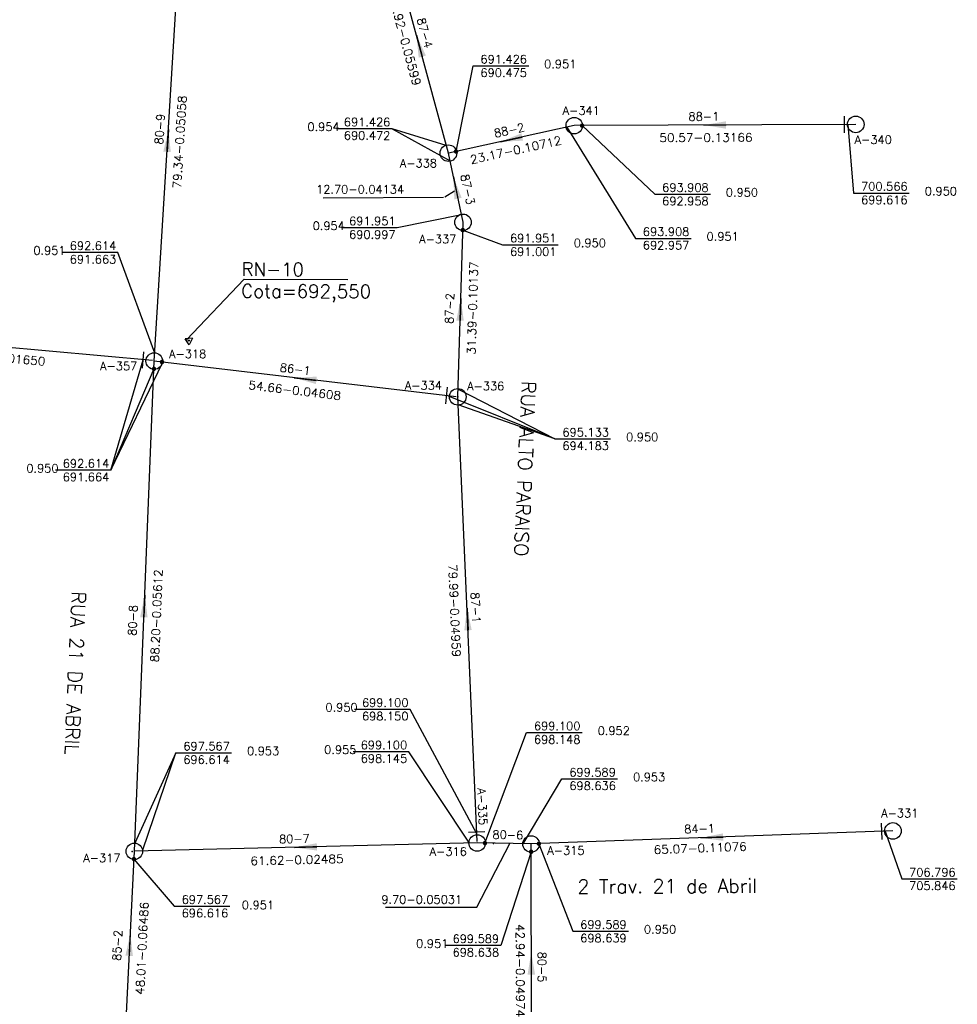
# Model space of a CAD drawing. Extents: x 197221 to 199539, y 8705820 to 8707465.
# Tile 30 of 33: x 198554 to 198722, y 8706637 to 8706814. Entities that reach past the tile are written whole.
import ezdxf
from ezdxf.enums import TextEntityAlignment as Align

# ---------------------------------------------------------------- set-up
doc = ezdxf.new("R2010")
doc.units = 0
doc.header["$LTSCALE"] = 5
doc.header["$MEASUREMENT"] = 0
doc.header["$PDSIZE"] = 0.3
doc.layers.get('0').update_dxf_attribs({"linetype": 'CONTINUOUS'})
for name, color, linetype in [('_RN', 3, 'CONTINUOUS'), ('ESTACAO', 5, 'CONTINUOUS'), ('LIDER', 21, 'CONTINUOUS'), ('NUMEROTRECHO', 24, 'CONTINUOUS'), ('NUMPV', 24, 'CONTINUOUS'), ('PL', 23, 'CONTINUOUS'), ('PV', 23, 'CONTINUOUS'), ('REDE', 20, 'CONTINUOUS'), ('SETA', 21, 'CONTINUOUS'), ('TEXTOPVS', 24, 'CONTINUOUS'), ('TEXTOTRECHO', 24, 'CONTINUOUS'), ('TXT_NRUA', 3, 'CONTINUOUS')]:
    doc.layers.add(name, color=color, linetype=linetype)
doc.layers.get('0').freeze()
doc.styles.add('AG2', font='romans.shx', dxfattribs={"height": 3})
doc.styles.add('GEOSIS', font='ROMANS.SHX')
doc.styles.add('ROMANS', font='romans.shx', dxfattribs={"width": 0.85})
doc.styles.get("Standard").update_dxf_attribs({"font": 'romans.shx'})

# ---------------------------------------------------------------- blocks, each defined once
blk = doc.blocks.new('Rn')
for points in [[(-0.75, -0.43), (0, 0.87)], [(0, 0.87), (0.75, -0.43)], [(-0.75, -0.43), (0.75, -0.43)]]:
    blk.add_lwpolyline(points)
blk.add_circle((0, 0), 0.122)
blk = doc.blocks.new('SETA')
blk.add_line((2, 0), (-2, 0))
blk.add_solid([(-2, -0.67), (-2, 0.67), (2, 0)])
blk = doc.blocks.new('PV')
blk.add_circle((0, 0), 1.49)
blk = doc.blocks.new('PL')
at = {"layer": 'PL'}
blk.add_line((2.01, 1.49), (2.01, -1.49), dxfattribs=at)
blk.add_circle((0, 0), 1.49, dxfattribs=at)
blk = doc.blocks.new('NODG')
at = {"const_width": 1}
blk.add_lwpolyline([(-0.5, 0, 1), (0.5, 0, 1)], format="xyb", close=True, dxfattribs=at)

msp = doc.modelspace()

# ---------------------------------------------------------------- linework, layer by layer
at = {"layer": '_RN'}
msp.add_line((198594.16, 8706767.29, -1132.51), (198612.78, 8706767.21, -1132.51), dxfattribs=at)
msp.add_lwpolyline([(198583.79, 8706756.4), (198594.16, 8706767.29)], dxfattribs=at)
at = {"layer": 'ESTACAO'}
for p in [(198630.85, 8706789.95, 691.43), (198577.99, 8706752.58, 692.61), (198632.54, 8706746.15, 695.13), (198638.98, 8706665.87, 699.16), (198574, 8706664.45, 697.57)]:
    msp.add_point(p, dxfattribs=at)
at = {"layer": 'LIDER'}
for p, q in [((198620.73, 8706794.34, 691.43), (198631.16, 8706788.55)), ((198630.22, 8706782.09), (198631.95, 8706783.2, 691.55)), ((198608.34, 8706781.9), (198630, 8706782.05)), ((198570.21, 8706732.97, 697.57), (198576, 8706752.77, 692.61)), ((198570.21, 8706732.97, 697.57), (198579.49, 8706752.25, 695.13)), ((198650.01, 8706738.58, 695.13), (198630.88, 8706746.28, 695.13)), ((198650.01, 8706738.58, 695.13), (198632.59, 8706744.7)), ((198581.87, 8706682.16, 700.68), (198574.47, 8706665.95, 697.57)), ((198635.98, 8706654.45), (198641.89, 8706665.85, 699.4)), ((198619.54, 8706654.45), (198635.98, 8706654.45))]:
    msp.add_line(p, q, dxfattribs=at)
for points, elevation in [([(198632.22, 8706790.25), (198635.28, 8706805.63), (198645.28, 8706805.63)], 693.91), ([(198652.12, 8706794.59), (198664.47, 8706774.63), (198674.47, 8706774.63)], 693.91), ([(198654.88, 8706794.89), (198667.94, 8706782.56), (198677.94, 8706782.56)], 700.57), ([(198702.66, 8706795.11), (198703.69, 8706782.77), (198713.69, 8706782.77)], 700.57), ([(198630.48, 8706791.3), (198620.73, 8706794.34), (198610.73, 8706794.34)], 691.43), ([(198633.19, 8706778.89), (198621.67, 8706776.55), (198611.67, 8706776.55)], 691.95), ([(198633.43, 8706776.12), (198640.59, 8706773.47), (198650.59, 8706773.47)], 695.13), ([(198578.08, 8706753.98), (198571.47, 8706772.1), (198561.47, 8706772.1)], 692.61), ([(198577.94, 8706751.18), (198570.21, 8706732.97), (198560.21, 8706732.97)], 697.57), ([(198632.58, 8706747.55), (198650.01, 8706738.58), (198660.01, 8706738.58)], 695.13), ([(198635.97, 8706667.63), (198623.98, 8706689.98), (198613.98, 8706689.98)], 699.1), ([(198637.42, 8706665.94), (198644.89, 8706685.79), (198654.89, 8706685.79)], 699.59), ([(198575.93, 8706664.72), (198581.87, 8706682.16), (198591.87, 8706682.16)], 700.68), ([(198634.62, 8706665.93), (198623.75, 8706682.37), (198613.75, 8706682.37)], 699.1), ([(198644.32, 8706665.81), (198651.25, 8706677.47), (198661.25, 8706677.47)], 699.59), ([(198709.35, 8706668.08), (198712.32, 8706659.5), (198722.32, 8706659.5)], 706.8), ([(198647.12, 8706665.83), (198653.21, 8706650.09), (198663.21, 8706650.09)], 706.8), ([(198645.72, 8706664.38), (198640.27, 8706647.54), (198630.27, 8706647.54)], 701.72), ([(198574.34, 8706663.06), (198581.58, 8706654.59), (198591.58, 8706654.59)], 700.68)]:
    msp.add_lwpolyline(points, dxfattribs=dict(at, elevation=elevation))
at = {"layer": 'REDE'}
for p, q in [((198577.99, 8706752.58, 692.61), (198582.82, 8706831.77, 688.6)), ((198630.85, 8706789.95, 691.43), (198620.43, 8706828.49, 689.19)), ((198653.48, 8706794.89, 693.91), (198630.85, 8706789.95, 691.43)), ((198704.06, 8706795.11, 700.57), (198653.48, 8706794.89, 693.91)), ((198633.48, 8706777.52, 691.95), (198630.85, 8706789.95, 691.43)), ((198632.54, 8706746.15, 695.13), (198633.48, 8706777.52, 691.95)), ((198577.7, 8706752.67, 692.61), (198523.62, 8706757.57, 691.72)), ((198574.41, 8706664.46, 697.57), (198577.99, 8706752.58, 692.61)), ((198632.27, 8706746.12, 695.13), (198577.99, 8706752.58, 692.61)), ((198636.04, 8706666.23, 699.1), (198632.54, 8706746.15, 695.13)), ((198710.75, 8706668.13, 706.8), (198645.72, 8706665.78, 699.59)), ((198636.02, 8706665.96, 699.1), (198574.41, 8706664.46, 697.57)), ((198645.72, 8706665.78, 699.59), (198636.02, 8706665.96, 699.1)), ((198645.78, 8706622.84, 701.72), (198645.72, 8706665.78, 699.59)), ((198572.04, 8706616.51, 700.68), (198574.41, 8706664.46, 697.57))]:
    msp.add_line(p, q, dxfattribs=at)

# ---------------------------------------------------------------- block references
at = {"layer": '_RN', "xscale": 0.8979219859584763, "yscale": 0.8979219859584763, "zscale": 0.8979219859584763, "rotation": 183.3561931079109}
msp.add_blockref('Rn', (198584.21, 8706756.25), dxfattribs=at)
at = {"layer": 'LIDER', "xscale": 0.4, "yscale": 0.4, "zscale": 0.4}
for p in [(198654.88, 8706794.89, 700.57), (198632.22, 8706790.25, 693.91), (198633.43, 8706776.12, 695.13), (198579.38, 8706752.42, 695.13), (198577.94, 8706751.18, 697.57), (198637.42, 8706665.94, 699.59), (198647.12, 8706665.83, 706.8), (198645.72, 8706664.38, 701.72), (198574.34, 8706663.06, 700.68)]:
    msp.add_blockref('NODG', p, dxfattribs=at)
at = {"layer": 'PL'}
for p, rotation in [((198704.06, 8706795.11), 180.2534837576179), ((198577.99, 8706752.58, 692.61), 174.8137804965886), ((198632.54, 8706746.15, 695.13), 173.2049546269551), ((198710.75, 8706668.13), 182.0683610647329), ((198636.02, 8706665.96, 699.1), 92.50506510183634)]:
    msp.add_blockref('PL', p, dxfattribs=dict(at, rotation=rotation))
at = {"layer": 'PV'}
for p, rotation in [((198653.48, 8706794.89), 257.5052356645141), ((198630.85, 8706789.95), 4.745776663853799), ((198633.48, 8706777.52), 10.24065579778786), ((198636.02, 8706665.96), 270.3927370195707), ((198645.72, 8706665.78), 4.724116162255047), ((198574.41, 8706664.46), 4.867391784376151)]:
    msp.add_blockref('PV', p, dxfattribs=dict(at, rotation=rotation))
at = {"layer": 'SETA'}
for p, rotation in [((198625.64, 8706809.22), 105.1367338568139), ((198678.77, 8706795), 180.2782164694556), ((198580.41, 8706792.18), 86.52375692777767), ((198642.17, 8706792.42), 192.3411857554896), ((198632.16, 8706783.74), 101.9588284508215), ((198633.01, 8706761.84), 88.30236943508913), ((198605.13, 8706749.35), 173.2288665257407), ((198576.2, 8706708.52), 87.68557011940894), ((198634.29, 8706706.19), 92.51783591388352), ((198678.23, 8706666.95), 182.0933427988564), ((198605.22, 8706665.21), 181.4265491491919), ((198573.58, 8706647.67), 87.17711285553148), ((198645.75, 8706644.31), 90.08875867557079)]:
    msp.add_blockref('SETA', p, dxfattribs=dict(at, rotation=rotation))

# ---------------------------------------------------------------- texts
at = {"layer": '_RN', "style": 'AG2'}
for s, p in [('RN-10', (198593.68, 8706767.88, -1132.51)), ('Cota=692,550', (198593.61, 8706763.98, -1132.51))]:
    msp.add_text(s, height=2.4, rotation=359.749, dxfattribs=at).set_placement(p)
at = {"layer": 'NUMEROTRECHO', "style": 'ROMANS'}
for s, rotation, p in [('87-4', 285.1224, (198625.89, 8706811.36)), ('80-9', 86.5116, (198579.73, 8706794.22)), ('88-1', 0.2533, (198676.77, 8706795.79)), ('88-2', 12.3146, (198641.95, 8706793.33)), ('87-3', 281.9449, (198633.59, 8706783.28)), ('87-2', 88.29, (198631.81, 8706762.01)), ('86-1', 353.205, (198603.24, 8706750.38)), ('87-1', 272.5053, (198635, 8706708.22)), ('80-8', 87.6733, (198574.87, 8706705.94)), ('84-1', 2.0682, (198676.02, 8706667.78)), ('80-7', 1.4015, (198603.2, 8706665.96)), ('80-6', 358.9074, (198641.53, 8706666.67)), ('85-2', 87.1649, (198572.12, 8706647.52)), ('80-5', 270.0765, (198646.94, 8706643.67))]:
    msp.add_text(s, height=1.5, rotation=rotation, dxfattribs=at).set_placement(p, align=Align.CENTER)
at = {"layer": 'NUMPV', "style": 'ROMANS'}
for s, p in [('A-341', (198654.72, 8706796.85)), ('A-340', (198707.2, 8706791.61)), ('A-338', (198625.47, 8706787.39)), ('A-337', (198628.94, 8706773.74)), ('A-318', (198584, 8706753.12)), ('A-357', (198571.59, 8706750.93, 692.61)), ('A-334', (198626.36, 8706747.45)), ('A-336', (198637.56, 8706747.33)), ('A-331', (198711.97, 8706670.57)), ('A-315', (198651.97, 8706663.86)), ('A-317', (198568.57, 8706662.51)), ('A-316', (198630.82, 8706663.67))]:
    msp.add_text(s, height=1.5, dxfattribs=at).set_placement(p, align=Align.CENTER)
msp.add_text('A-335', height=1.5, rotation=272.5053, dxfattribs=at).set_placement((198636.21, 8706672.47, -0.49), align=Align.CENTER)
at = {"layer": 'TEXTOPVS', "style": 'ROMANS'}
for s, p in [(' 691.426', (198640.28, 8706805.63)), (' 690.475', (198640.28, 8706803.2)), ('   0.951', (198649.28, 8706804.77)), (' 691.426', (198615.73, 8706794.34)), ('   0.954', (198606.73, 8706793.48)), (' 690.472', (198615.73, 8706791.91)), (' 693.908', (198672.94, 8706782.56)), (' 700.566', (198708.69, 8706782.77)), ('   0.950', (198717.69, 8706781.91)), (' 692.958', (198672.94, 8706780.13)), ('   0.950', (198681.94, 8706781.7)), (' 699.616', (198708.69, 8706780.34)), (' 691.951', (198616.67, 8706776.55)), ('   0.954', (198607.67, 8706775.69)), (' 690.997', (198616.67, 8706774.12)), (' 691.951', (198645.59, 8706773.47)), (' 693.908', (198669.47, 8706774.63)), ('   0.951', (198678.47, 8706773.78)), ('   0.951', (198557.47, 8706771.25)), (' 692.614', (198566.47, 8706772.1)), ('   0.950', (198654.59, 8706772.61)), (' 692.957', (198669.47, 8706772.2)), (' 691.663', (198566.47, 8706769.67)), (' 691.001', (198645.59, 8706771.04)), (' 695.133', (198655.01, 8706738.58)), ('   0.950', (198664.01, 8706737.72)), (' 694.183', (198655.01, 8706736.15)), (' 692.614', (198565.21, 8706732.97)), ('   0.950', (198556.21, 8706732.11)), (' 691.664', (198565.21, 8706730.54)), (' 699.100', (198618.98, 8706689.98)), ('   0.950', (198609.98, 8706689.13)), (' 698.150', (198618.98, 8706687.56)), (' 699.100', (198649.89, 8706685.79, -700)), ('   0.952', (198658.89, 8706684.93, -700)), (' 698.148', (198649.89, 8706683.36, -700)), (' 697.567', (198586.87, 8706682.16)), ('   0.953', (198595.87, 8706681.31)), ('   0.955', (198609.75, 8706681.52)), (' 699.100', (198618.75, 8706682.37)), (' 696.614', (198586.87, 8706679.74)), (' 698.145', (198618.75, 8706679.94)), (' 699.589', (198656.25, 8706677.47)), ('   0.953', (198665.25, 8706676.61)), (' 698.636', (198656.25, 8706675.04)), (' 706.796', (198717.32, 8706659.5)), (' 705.846', (198717.32, 8706657.07)), (' 697.567', (198586.58, 8706654.59)), ('   0.951', (198594.95, 8706653.61)), (' 696.616', (198586.58, 8706652.16)), (' 699.589', (198658.21, 8706650.09)), ('   0.950', (198667.21, 8706649.24)), (' 699.589', (198635.27, 8706647.54)), (' 698.639', (198658.21, 8706647.66)), ('   0.951', (198626.27, 8706646.68)), (' 698.638', (198635.27, 8706645.11))]:
    msp.add_text(s, height=1.5, dxfattribs=at).set_placement(p, align=Align.BOTTOM_CENTER)
at = {"layer": 'TEXTOTRECHO'}
for s, rotation, width, p, p2 in [('39.92-0.05599   ', 285.1222, 0.906222, (198620.14, 8706818.09), (198625.35, 8706798.78)), ('79.34-0.05058   ', 86.5112, 0.906106, (198582.79, 8706783.56), (198584.01, 8706803.52)), ('23.17-0.10712   ', 12.3163, 0.906116, (198634.95, 8706787.99), (198654.49, 8706792.26)), ('50.57-0.13166   ', 0.2521, 0.906203, (198668.78, 8706791.96), (198688.78, 8706792.04)), ('31.39-0.10137   ', 88.2895, 0.906145, (198635.71, 8706753.73), (198636.3, 8706773.72)), ('54.30-0.01650   ', 354.8162, 0.90614, (198541.67, 8706753.26), (198561.59, 8706751.45)), ('54.66-0.04608   ', 353.2055, 0.906079, (198594.85, 8706747.55), (198614.7, 8706745.19)), ('88.20-0.05612   ', 87.676, 0.906124, (198578.8, 8706698.41), (198579.61, 8706718.39)), ('79.99-0.04959   ', 272.5045, 0.906199, (198630.85, 8706716.05), (198631.73, 8706696.07)), ('65.07-0.11076   ', 2.0687, 0.906196, (198667.77, 8706663.99), (198687.76, 8706664.71)), ('61.62-0.02485   ', 1.401, 0.906148, (198595.29, 8706661.97), (198615.29, 8706662.46)), ('48.01-0.06486   ', 87.1654, 0.90608, (198576.14, 8706638.63), (198577.13, 8706658.6)), ('42.94-0.04974   ', 270.0773, 0.90615, (198643, 8706651.4), (198643.02, 8706631.4))]:
    msp.add_text(s, height=1.5, rotation=rotation, dxfattribs=dict(at, width=width)).set_placement(p, p2, align=Align.FIT)
at = {"layer": 'TEXTOTRECHO', "style": 'ROMANS'}
for s, p in [('  12.70-0.04134  ', (198605.02, 8706782.69)), ('  9.70-0.05031  ', (198616.74, 8706655.05))]:
    msp.add_text(s, height=1.5, dxfattribs=at).set_placement(p)
at = {"layer": 'TXT_NRUA', "style": 'GEOSIS'}
for s, rotation, p in [('RUA ALTO PARAISO', 267.4825, (198643.3, 8706749.04)), ('RUA 21 DE ABRIL', 267.4825, (198562.43, 8706711.25)), ('2 Trav. 21 de Abril', 0.2506, (198654.06, 8706656.13))]:
    msp.add_text(s, height=2.5, rotation=rotation, dxfattribs=at).set_placement(p, align=Align.BOTTOM_LEFT)

doc.saveas('drawing.dxf')
